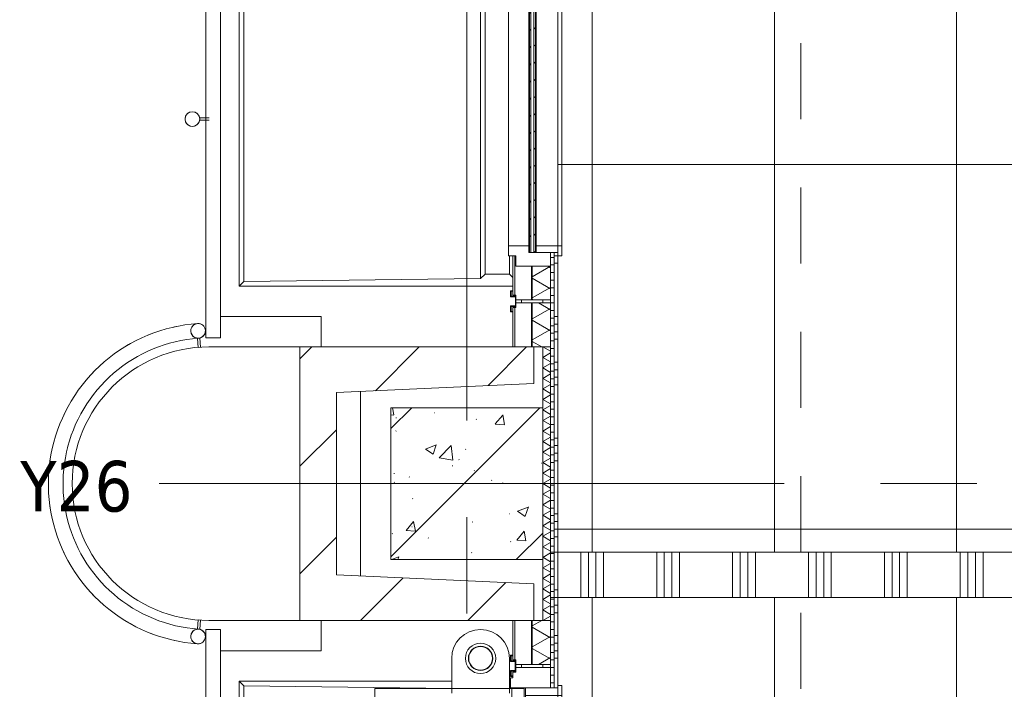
# Model space of a CAD drawing. Header units: millimetres. Extents: x 83969 to 141394, y 139608 to 176267.
# Tile 4 of 40: x 84327 to 87570, y 151423 to 153627. Entities that reach past the tile are written whole.
import ezdxf

# ---------------------------------------------------------------- set-up
doc = ezdxf.new("R2010")
doc.units = ezdxf.units.MM
doc.header["$LTSCALE"] = 50
doc.linetypes.add('B0401', pattern=[9.5, 5, -1.5, -3])
doc.linetypes.add('CENTER', pattern=[50.8, 31.75, -6.35, 6.35, -6.35])
for name, color, linetype, lineweight in [('AA$1A---_ARCEER', 1, 'Continuous', 18), ('AL$7A---_STRAMIEN', 8, 'CENTER', 9), ('AL21----_BUITENWAND', 7, 'Continuous', 9), ('AL21----_BUITENWANDAFW', 4, 'Continuous', 9), ('AL22----_BINNENWAND', 7, 'Continuous', 9), ('AL23----_VLOEREN', 2, 'Continuous', 9), ('AL28----_KOLOMKOP_BETONBAND', 2, 'B0401', 9), ('AL28----_KONSTRUKTIES', 4, 'Continuous', 9), ('AL31----_BUITENKOZIJN', 14, 'Continuous', 9), ('AL32----_BINNENKOZIJN', 3, 'Continuous', 9), ('AL34----_BALUSTRADES', 1, 'Continuous', 9), ('AL35----_PLAFONDS', 16, 'Continuous', 9), ('AL72----_INRGEBRUIKSR', 6, 'Continuous', 9)]:
    doc.layers.add(name, color=color, linetype=linetype, lineweight=lineweight)
doc.styles.add('Tahoma_3', font='tahoma.ttf', dxfattribs={"height": 166.628086})
pattern_1 = [(0, (154885.574, 120319.74), (0, 25), [])]

# ---------------------------------------------------------------- blocks, each defined once
blk = doc.blocks.new('LUMC_constructie_2018_rvt-1-bwd N-01')
at = {"layer": 'AA$1A---_ARCEER'}
h = blk.add_hatch(dxfattribs=at)
h.set_pattern_fill('FP_250', color=256, style=0, pattern_type=2)
h.set_pattern_definition([(50, (154885.57, 120319.74), (364.3679, -31.8783), [38.1, -419.1]), (355, (154885.57, 120319.74), (-70.4859, 382.1133), [30.48, -335.28]), (100.451, (154915.94, 120317.1), (293.885, 350.2334), [32.38, -356.18]), (46.184, (154885.57, 120421.34), (542.1585, -84.0858), [57.15, -628.65]), (96.636, (154930.75, 120414.33), (474.805, 494.8554), [48.57, -534.27]), (351.184, (154885.6, 120421.34), (474.81, 494.85), [45.72, -502.92]), (21, (154936.37, 120395.94), (303.2285, -204.5305), [38.1, -419.1]), (326, (154936.37, 120395.94), (123.6039, 368.376), [30.48, -335.28]), (71.451, (154961.64, 120378.9), (426.8341, 163.8427), [32.38, -356.18]), (37.5, (154885.57, 120319.74), (6.17665, 169.11015), [1.676, -329.54, 1.676, -338.684, -336.55]), (37.5, (154885.57, 120319.74), (6.17665, 169.11015), [-671.576, 1.676, -334.874]), (7.5, (154885.57, 120319.74), (133.63888, 200.3615), [1.676, -192.38, 1.676, -321.92, -128.27]), (7.5, (154885.57, 120319.74), (133.63888, 200.3615), [-517.652, 1.676, -126.594]), (327.5, (154772.29, 120319.74), (271.18182, -11.45836), [1.676, -125.324, 1.676, -394.564, -525.78]), (327.5, (154772.29, 120319.74), (271.18182, -11.45836), [-523.24, 1.676, -524.104]), (317.5, (154721.5, 120319.74), (296.2585, 50.85285), [1.676, -163.424, 1.676, -261.468, -373.38]), (317.5, (154721.5, 120319.74), (296.2585, 50.85285), [-428.244, 1.676, -371.704]), (45, (154885.57, 120319.74), (211.036, -211.036), [])])
h.paths.add_polyline_path([(85870, 151850), (86050, 151850), (86050, 152350), (85550, 152350), (85550, 151850)], flags=0)
at = {"layer": 'AL23----_VLOEREN'}
blk.add_line((85450, 152403.7), (85450, 151796.3), dxfattribs=at)
at = {"layer": 'AL28----_KOLOMKOP_BETONBAND'}
for p, q in [((86900, 151875), (86900, 154425)), ((86900, 151875), (86900, 154425)), ((85450, 152403.7), (85450, 151796.3)), ((86900, 148575), (86900, 151725)), ((86900, 148575), (86900, 151725))]:
    blk.add_line(p, q, dxfattribs=at)
at = {"layer": 'AL28----_KONSTRUKTIES'}
for p, q in [((86050, 152350), (85550, 152350)), ((85550, 152350), (85550, 151850)), ((86050, 151850), (86050, 152350)), ((85550, 151850), (86050, 151850))]:
    blk.add_line(p, q, dxfattribs=at)
blk = doc.blocks.new('21_LUMC_MOD_prefab_gevelbekleding_kolom - kolom-6407632-bwd N-01')
at = {"layer": 'AL21----_BUITENWANDAFW'}
h = blk.add_hatch(dxfattribs=at)
h.set_pattern_fill('FP_265', color=256, style=0, pattern_type=2)
h.set_pattern_definition([(135, (31780.26, 69250.57), (-176.7767, -176.7767), [])])
h.paths.add_polyline_path([(450, -145.2), (450, 385), (330, 385), (300, -265), (-300, -265), (-330, 385), (-450, 385), (-450, -385), (450, -385)], flags=0)
for p, q in [((-330, 385), (-450, 385)), ((-450, 385), (-450, -385)), ((-300, -265), (-330, 385)), ((330, 385), (300, -265)), ((450, 385), (330, 385)), ((450, -385), (450, 385)), ((300, -265), (-300, -265)), ((-450, -385), (450, -385))]:
    blk.add_line(p, q, dxfattribs=at)
blk = doc.blocks.new('23_LUMC_MOD_prefab_gevelbekleding_balkon - balkonplaat-2979898-bwd N-01')
at = {"layer": 'AL23----_VLOEREN'}
for p, q in [((-3305, 872.5), (-3295, 872.5)), ((-3305, 802.5), (-3295, 802.5)), ((-3228, 802.5), (-3226, 802.5)), ((-3226, 778.5), (-3228, 780.5)), ((-3325, 762.5), (-3250, 762.5)), ((-3250, 766), (-3250, 762.5)), ((-3250, 762.5), (-3210, 762.5)), ((-3250, 572.5), (-3325, 572.5)), ((-3226.2, 572.5), (-3250, 572.5)), ((-3250, 572.5), (-3250, -127.5)), ((-3235, -112.5), (-3226.2, 572.5)), ((-3210, 572.5), (-3226.2, 572.5)), ((-3350, 142.5), (-3450, 142.5)), ((-3350, 142.5), (-3350, -189.1)), ((-3250, -127.5), (-3235, -112.5)), ((3250, -127.5), (-3250, -127.5)), ((-3235, -112.5), (3235, -112.5))]:
    blk.add_line(p, q, dxfattribs=at)
for radius, start, end in [(95, 90, 270), (50, 0, 180), (50, 180, 0)]:
    blk.add_arc((-3325, 667.5), radius, start, end, dxfattribs=at)
blk = doc.blocks.new('23_LUMC_MOD_stalen_vluchtbrugplaat - vluchtbrugplaat-2837874-bwd N-01')
at = {"layer": 'AL23----_VLOEREN'}
for p, q in [((-450, 300), (-450, 0)), ((450, 0), (450, 300))]:
    blk.add_line(p, q, dxfattribs=at)
blk.add_arc((0, 0), 450, 180, 360, dxfattribs=at)
blk = doc.blocks.new('Railing - vluchtbrugplaat_5rails-2686795-bwd N-01')
at = {"layer": 'AL34----_BALUSTRADES'}
for p, q in [((-30, -0.6), (-30, 4)), ((-30, 4), (0, 4)), ((0, 4), (0, -4)), ((0, -4), (-29.7, -4))]:
    blk.add_line(p, q, dxfattribs=at)
for radius, start, end in [(24.1, 90, 270), (24.1, 162.7674, 180), (24.1, 127.5889, 160.6985), (24.1, 55.3367, 124.6633), (24.2, 270, 90), (24.2, 19.3015, 52.4111), (24.2, 0, 17.2326), (24.1, 180, 197.2326), (24.1, 199.3015, 231.9662), (24.2, 235.3367, 304.6633), (24.1, 307.5889, 340.6985), (24.2, 342.7674, 0)]:
    blk.add_arc((-54.2, 0), radius, start, end, dxfattribs=at)
blk = doc.blocks.new('Railing - vluchtbrugplaat_5rails-V26-bwd N-01')
at = {"layer": 'AL34----_BALUSTRADES'}
for p, q in [((-30, -4), (-30, 0.6)), ((-29.7, 4), (0, 4)), ((0, 4), (0, -4)), ((0, -4), (-30, -4))]:
    blk.add_line(p, q, dxfattribs=at)
for radius, start, end in [(24.1, 90, 270), (24.1, 162.7674, 180), (24.2, 127.5889, 160.6985), (24.2, 55.3367, 124.6633), (24.2, 270, 90), (24.2, 19.3015, 52.4111), (24.1, 0, 17.2326), (24.1, 180, 197.2326), (24.1, 199.3015, 232.4111), (24.2, 235.3367, 304.6633), (24.2, 307.5889, 340.6985), (24.2, 342.7674, 0)]:
    blk.add_arc((-54.2, 0), radius, start, end, dxfattribs=at)
blk = doc.blocks.new('Railing - Railing-5681678-bwd N-01')
at = {"layer": 'AL34----_BALUSTRADES', "flags": 128}
for points in [[(-69972.6, 32307.3), (-69993.7, 32305.4), (-70014.6, 32302.7), (-70035.4, 32299.1), (-70056.1, 32294.7), (-70076.6, 32289.5), (-70096.8, 32283.5), (-70116.8, 32276.6), (-70136.5, 32269), (-70155.9, 32260.6), (-70174.9, 32251.4), (-70193.6, 32241.4), (-70211.8, 32230.7), (-70229.6, 32219.3), (-70246.9, 32207.2), (-70263.8, 32194.5), (-70280.1, 32181), (-70295.8, 32166.9), (-70311, 32152.2), (-70325.6, 32136.9), (-70339.5, 32121), (-70352.8, 32104.6), (-70365.5, 32087.7), (-70377.4, 32070.2), (-70388.7, 32052.3), (-70399.2, 32034), (-70409, 32015.3), (-70418, 31996.2), (-70426.2, 31976.7), (-70433.7, 31956.9), (-70440.4, 31936.9), (-70446.2, 31916.6), (-70451.3, 31896.1), (-70455.5, 31875.4), (-70458.9, 31854.5), (-70461.4, 31833.5), (-70463.1, 31812.5), (-70464, 31791.3), (-70464, 31770.2), (-70463.2, 31749.1), (-70461.5, 31728), (-70459, 31707), (-70455.7, 31686.2), (-70451.5, 31665.5), (-70446.5, 31644.9), (-70440.7, 31624.6), (-70434, 31604.6), (-70426.6, 31584.8), (-70418.4, 31565.3), (-70409.4, 31546.2), (-70399.7, 31527.4), (-70389.2, 31509.1), (-70378, 31491.1), (-70366.1, 31473.7), (-70353.5, 31456.7), (-70340.2, 31440.3), (-70326.3, 31424.4), (-70311.7, 31409.1), (-70296.6, 31394.3), (-70280.9, 31380.2), (-70264.6, 31366.7), (-70247.8, 31353.9), (-70230.5, 31341.8), (-70212.7, 31330.3), (-70194.5, 31319.6), (-70175.9, 31309.6), (-70156.9, 31300.4), (-70137.5, 31291.9), (-70117.8, 31284.3), (-70097.8, 31277.4), (-70077.6, 31271.3), (-70057.1, 31266), (-70036.5, 31261.6), (-70015.6, 31258), (-69994.7, 31255.2), (-69973.6, 31253.3), (-69972.6, 31253.2)], [(-69972.6, 32307.3), (-69993.7, 32305.4), (-70014.6, 32302.7), (-70035.4, 32299.1), (-70048.8, 32296.3)], [(-69972.6, 32307.3), (-69993.7, 32305.4), (-70014.6, 32302.7), (-70035.4, 32299.1), (-70048.8, 32296.3)], [(-69972.6, 32307.3), (-69993.7, 32305.4), (-70014.6, 32302.7), (-70035.4, 32299.1), (-70048.8, 32296.3)], [(-69972.6, 32307.3), (-69993.7, 32305.4), (-70014.6, 32302.7), (-70035.4, 32299.1), (-70048.8, 32296.3)], [(-70128.6, 32272), (-70136.5, 32269), (-70155.9, 32260.6), (-70174.9, 32251.4), (-70193.6, 32241.4), (-70197.3, 32239.3)], [(-70128.6, 32272), (-70136.5, 32269), (-70155.9, 32260.6), (-70174.9, 32251.4), (-70193.6, 32241.4), (-70197.3, 32239.3)], [(-70128.6, 32272), (-70136.5, 32269), (-70155.9, 32260.6), (-70174.9, 32251.4), (-70193.6, 32241.4), (-70197.3, 32239.3)], [(-70128.6, 32272), (-70136.5, 32269), (-70155.9, 32260.6), (-70174.9, 32251.4), (-70193.6, 32241.4), (-70197.3, 32239.3)], [(-70051.9, 32295.6), (-70056.1, 32294.7), (-70076.6, 32289.5), (-70096.8, 32283.5), (-70116.8, 32276.6), (-70125.4, 32273.3)], [(-70051.9, 32295.6), (-70056.1, 32294.7), (-70076.6, 32289.5), (-70096.8, 32283.5), (-70116.8, 32276.6), (-70125.4, 32273.3)], [(-70051.9, 32295.6), (-70056.1, 32294.7), (-70076.6, 32289.5), (-70096.8, 32283.5), (-70116.8, 32276.6), (-70125.4, 32273.3)], [(-70051.9, 32295.6), (-70056.1, 32294.7), (-70076.6, 32289.5), (-70096.8, 32283.5), (-70116.8, 32276.6), (-70125.4, 32273.3)], [(-69969.6, 31301.4), (-69988.4, 31303.1), (-70007.4, 31305.6), (-70026.3, 31308.8), (-70045.1, 31312.8), (-70063.7, 31317.6), (-70082.1, 31323.1), (-70100.3, 31329.3), (-70118.2, 31336.2), (-70135.8, 31343.9), (-70153.1, 31352.2), (-70170, 31361.3), (-70186.6, 31371), (-70202.8, 31381.3), (-70218.5, 31392.3), (-70233.8, 31403.9), (-70248.6, 31416.2), (-70262.9, 31429), (-70276.7, 31442.3), (-70289.9, 31456.2), (-70302.6, 31470.6), (-70314.7, 31485.6), (-70326.2, 31501), (-70337, 31516.8), (-70347.3, 31533), (-70356.8, 31549.7), (-70365.7, 31566.7), (-70373.9, 31584.1), (-70381.4, 31601.8), (-70388.2, 31619.7), (-70394.2, 31637.9), (-70399.5, 31656.4), (-70404.1, 31675), (-70408, 31693.9), (-70411, 31712.8), (-70413.4, 31731.9), (-70414.9, 31751), (-70415.7, 31770.2), (-70415.7, 31789.4), (-70415, 31808.6), (-70413.5, 31827.7), (-70411.2, 31846.8), (-70408.1, 31865.7), (-70404.3, 31884.6), (-70399.8, 31903.2), (-70394.5, 31921.7), (-70388.5, 31939.9), (-70381.7, 31957.9), (-70374.3, 31975.6), (-70366.1, 31993), (-70357.3, 32010), (-70347.7, 32026.7), (-70337.6, 32042.9), (-70326.7, 32058.8), (-70315.3, 32074.2), (-70303.2, 32089.2), (-70290.6, 32103.6), (-70277.4, 32117.5), (-70263.6, 32130.9), (-70249.3, 32143.8), (-70234.5, 32156), (-70219.3, 32167.7), (-70203.5, 32178.7), (-70187.4, 32189.1), (-70170.8, 32198.8), (-70153.9, 32207.9), (-70136.6, 32216.3), (-70119.1, 32223.9), (-70101.2, 32230.9), (-70083, 32237.2), (-70064.6, 32242.7), (-70046, 32247.5), (-70027.3, 32251.5), (-70008.3, 32254.8), (-69989.3, 32257.3), (-69970.2, 32259.1)], [(-70199.7, 32237.9), (-70211.8, 32230.7), (-70229.6, 32219.3), (-70246.9, 32207.2), (-70263.8, 32194.5), (-70280.1, 32181), (-70295.8, 32166.9), (-70311, 32152.2), (-70321, 32141.7)], [(-70199.7, 32237.9), (-70211.8, 32230.7), (-70229.6, 32219.3), (-70246.9, 32207.2), (-70263.8, 32194.5), (-70280.1, 32181), (-70295.8, 32166.9), (-70311, 32152.2), (-70321, 32141.7)], [(-70199.7, 32237.9), (-70211.8, 32230.7), (-70229.6, 32219.3), (-70246.9, 32207.2), (-70263.8, 32194.5), (-70280.1, 32181), (-70295.8, 32166.9), (-70311, 32152.2), (-70321, 32141.7)], [(-70199.7, 32237.9), (-70211.8, 32230.7), (-70229.6, 32219.3), (-70246.9, 32207.2), (-70263.8, 32194.5), (-70280.1, 32181), (-70295.8, 32166.9), (-70311, 32152.2), (-70321, 32141.7)], [(-70322.9, 32139.7), (-70325.6, 32136.9), (-70339.5, 32121), (-70352.8, 32104.6), (-70365.5, 32087.7), (-70370.6, 32080.1)], [(-70322.9, 32139.7), (-70325.6, 32136.9), (-70339.5, 32121), (-70352.8, 32104.6), (-70365.5, 32087.7), (-70370.6, 32080.1)], [(-70322.9, 32139.7), (-70325.6, 32136.9), (-70339.5, 32121), (-70352.8, 32104.6), (-70365.5, 32087.7), (-70370.6, 32080.1)], [(-70322.9, 32139.7), (-70325.6, 32136.9), (-70339.5, 32121), (-70352.8, 32104.6), (-70365.5, 32087.7), (-70370.6, 32080.1)], [(-70372.6, 32077.3), (-70377.4, 32070.2), (-70388.7, 32052.3), (-70399.2, 32034), (-70409, 32015.3), (-70410.6, 32011.7)], [(-70372.6, 32077.3), (-70377.4, 32070.2), (-70388.7, 32052.3), (-70399.2, 32034), (-70409, 32015.3), (-70410.6, 32011.7)], [(-70372.6, 32077.3), (-70377.4, 32070.2), (-70388.7, 32052.3), (-70399.2, 32034), (-70409, 32015.3), (-70410.6, 32011.7)], [(-70372.6, 32077.3), (-70377.4, 32070.2), (-70388.7, 32052.3), (-70399.2, 32034), (-70409, 32015.3), (-70410.6, 32011.7)], [(-70412.4, 32008), (-70418, 31996.2), (-70426.2, 31976.7), (-70433.7, 31956.9), (-70440.4, 31936.9), (-70446.2, 31916.6), (-70451.3, 31896.1), (-70455.5, 31875.4), (-70457.8, 31860.9)], [(-70412.4, 32008), (-70418, 31996.2), (-70426.2, 31976.7), (-70433.7, 31956.9), (-70440.4, 31936.9), (-70446.2, 31916.6), (-70451.3, 31896.1), (-70455.5, 31875.4), (-70457.8, 31860.9)], [(-70412.4, 32008), (-70418, 31996.2), (-70426.2, 31976.7), (-70433.7, 31956.9), (-70440.4, 31936.9), (-70446.2, 31916.6), (-70451.3, 31896.1), (-70455.5, 31875.4), (-70457.8, 31860.9)], [(-70412.4, 32008), (-70418, 31996.2), (-70426.2, 31976.7), (-70433.7, 31956.9), (-70440.4, 31936.9), (-70446.2, 31916.6), (-70451.3, 31896.1), (-70455.5, 31875.4), (-70457.8, 31860.9)], [(-70458.3, 31858.1), (-70458.9, 31854.5), (-70461.4, 31833.5), (-70463.1, 31812.5), (-70464, 31791.3), (-70464, 31782.2)], [(-70458.3, 31858.1), (-70458.9, 31854.5), (-70461.4, 31833.5), (-70463.1, 31812.5), (-70464, 31791.3), (-70464, 31782.2)], [(-70458.3, 31858.1), (-70458.9, 31854.5), (-70461.4, 31833.5), (-70463.1, 31812.5), (-70464, 31791.3), (-70464, 31782.2)], [(-70458.3, 31858.1), (-70458.9, 31854.5), (-70461.4, 31833.5), (-70463.1, 31812.5), (-70464, 31791.3), (-70464, 31782.2)], [(-70464, 31778.4), (-70464, 31770.2), (-70463.2, 31749.1), (-70461.5, 31728), (-70459, 31707), (-70458.3, 31702.6)], [(-70464, 31778.4), (-70464, 31770.2), (-70463.2, 31749.1), (-70461.5, 31728), (-70459, 31707), (-70458.3, 31702.6)], [(-70464, 31778.4), (-70464, 31770.2), (-70463.2, 31749.1), (-70461.5, 31728), (-70459, 31707), (-70458.3, 31702.6)], [(-70464, 31778.4), (-70464, 31770.2), (-70463.2, 31749.1), (-70461.5, 31728), (-70459, 31707), (-70458.3, 31702.6)], [(-70457.8, 31699.4), (-70455.7, 31686.2), (-70451.5, 31665.5), (-70446.5, 31644.9), (-70440.7, 31624.6), (-70434, 31604.6), (-70426.6, 31584.8), (-70418.4, 31565.3), (-70412.3, 31552.3)], [(-70457.8, 31699.4), (-70455.7, 31686.2), (-70451.5, 31665.5), (-70446.5, 31644.9), (-70440.7, 31624.6), (-70434, 31604.6), (-70426.6, 31584.8), (-70418.4, 31565.3), (-70412.3, 31552.3)], [(-70457.8, 31699.4), (-70455.7, 31686.2), (-70451.5, 31665.5), (-70446.5, 31644.9), (-70440.7, 31624.6), (-70434, 31604.6), (-70426.6, 31584.8), (-70418.4, 31565.3), (-70412.3, 31552.3)], [(-70457.8, 31699.4), (-70455.7, 31686.2), (-70451.5, 31665.5), (-70446.5, 31644.9), (-70440.7, 31624.6), (-70434, 31604.6), (-70426.6, 31584.8), (-70418.4, 31565.3), (-70412.3, 31552.3)], [(-70410.8, 31549.2), (-70409.4, 31546.2), (-70399.7, 31527.4), (-70389.2, 31509.1), (-70378, 31491.1), (-70373, 31483.9)], [(-70410.8, 31549.2), (-70409.4, 31546.2), (-70399.7, 31527.4), (-70389.2, 31509.1), (-70378, 31491.1), (-70373, 31483.9)], [(-70410.8, 31549.2), (-70409.4, 31546.2), (-70399.7, 31527.4), (-70389.2, 31509.1), (-70378, 31491.1), (-70373, 31483.9)], [(-70410.8, 31549.2), (-70409.4, 31546.2), (-70399.7, 31527.4), (-70389.2, 31509.1), (-70378, 31491.1), (-70373, 31483.9)], [(-70370.7, 31480.4), (-70366.1, 31473.7), (-70353.5, 31456.7), (-70340.2, 31440.3), (-70326.3, 31424.4), (-70323, 31420.9)], [(-70370.7, 31480.4), (-70366.1, 31473.7), (-70353.5, 31456.7), (-70340.2, 31440.3), (-70326.3, 31424.4), (-70323, 31420.9)], [(-70370.7, 31480.4), (-70366.1, 31473.7), (-70353.5, 31456.7), (-70340.2, 31440.3), (-70326.3, 31424.4), (-70323, 31420.9)], [(-70370.7, 31480.4), (-70366.1, 31473.7), (-70353.5, 31456.7), (-70340.2, 31440.3), (-70326.3, 31424.4), (-70323, 31420.9)], [(-70320.9, 31418.7), (-70311.7, 31409.1), (-70296.6, 31394.3), (-70280.9, 31380.2), (-70264.6, 31366.7), (-70247.8, 31353.9), (-70230.5, 31341.8), (-70212.7, 31330.3), (-70199.5, 31322.6)], [(-70320.9, 31418.7), (-70311.7, 31409.1), (-70296.6, 31394.3), (-70280.9, 31380.2), (-70264.6, 31366.7), (-70247.8, 31353.9), (-70230.5, 31341.8), (-70212.7, 31330.3), (-70199.5, 31322.6)], [(-70320.9, 31418.7), (-70311.7, 31409.1), (-70296.6, 31394.3), (-70280.9, 31380.2), (-70264.6, 31366.7), (-70247.8, 31353.9), (-70230.5, 31341.8), (-70212.7, 31330.3), (-70199.5, 31322.6)], [(-70320.9, 31418.7), (-70311.7, 31409.1), (-70296.6, 31394.3), (-70280.9, 31380.2), (-70264.6, 31366.7), (-70247.8, 31353.9), (-70230.5, 31341.8), (-70212.7, 31330.3), (-70199.5, 31322.6)], [(-70197.4, 31321.3), (-70194.5, 31319.6), (-70175.9, 31309.6), (-70156.9, 31300.4), (-70137.5, 31291.9), (-70128.7, 31288.5)], [(-70197.4, 31321.3), (-70194.5, 31319.6), (-70175.9, 31309.6), (-70156.9, 31300.4), (-70137.5, 31291.9), (-70128.7, 31288.5)], [(-70197.4, 31321.3), (-70194.5, 31319.6), (-70175.9, 31309.6), (-70156.9, 31300.4), (-70137.5, 31291.9), (-70128.7, 31288.5)], [(-70197.4, 31321.3), (-70194.5, 31319.6), (-70175.9, 31309.6), (-70156.9, 31300.4), (-70137.5, 31291.9), (-70128.7, 31288.5)], [(-70125.5, 31287.3), (-70117.8, 31284.3), (-70097.8, 31277.4), (-70077.6, 31271.3), (-70057.1, 31266), (-70052.1, 31265)], [(-70125.5, 31287.3), (-70117.8, 31284.3), (-70097.8, 31277.4), (-70077.6, 31271.3), (-70057.1, 31266), (-70052.1, 31265)], [(-70125.5, 31287.3), (-70117.8, 31284.3), (-70097.8, 31277.4), (-70077.6, 31271.3), (-70057.1, 31266), (-70052.1, 31265)], [(-70125.5, 31287.3), (-70117.8, 31284.3), (-70097.8, 31277.4), (-70077.6, 31271.3), (-70057.1, 31266), (-70052.1, 31265)], [(-70048.7, 31264.2), (-70036.5, 31261.6), (-70015.6, 31258), (-69994.7, 31255.2), (-69973.6, 31253.3), (-69972.6, 31253.2)], [(-70048.7, 31264.2), (-70036.5, 31261.6), (-70015.6, 31258), (-69994.7, 31255.2), (-69973.6, 31253.3), (-69972.6, 31253.2)], [(-70048.7, 31264.2), (-70036.5, 31261.6), (-70015.6, 31258), (-69994.7, 31255.2), (-69973.6, 31253.3), (-69972.6, 31253.2)], [(-70048.7, 31264.2), (-70036.5, 31261.6), (-70015.6, 31258), (-69994.7, 31255.2), (-69973.6, 31253.3), (-69972.6, 31253.2)]]:
    blk.add_lwpolyline(points, dxfattribs=at)
for name, p, rotation in [('Railing - vluchtbrugplaat_5rails-2686795-bwd N-01', (-69967.1, 32229.2), 273.9999999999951), ('Railing - vluchtbrugplaat_5rails-V26-bwd N-01', (-69967.1, 31331.4), 85.99999999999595)]:
    blk.add_blockref(name, p, dxfattribs=dict(rotation=rotation))
blk = doc.blocks.new('23_LUMC_MOD_prefab_gevelbekleding_balkon - balkonplaat-V27-bwd N-01')
at = {"layer": 'AL23----_VLOEREN'}
for p, q in [((3295, 872.5), (3305, 872.5)), ((3295, 802.5), (3305, 802.5)), ((3150, 762.5), (3210, 762.5)), ((3210, 762.5), (3221.5, 774)), ((3210, 682.5), (3210, 762.5)), ((3250, 774), (3250, -127.5)), ((-3210, 682.5), (3210, 682.5)), ((3225, 667.5), (3210, 682.5)), ((-3210, 667.5), (3225, 667.5)), ((3235, -112.5), (3225, 667.5)), ((3350, -189.1), (3350, 142.5)), ((3350, 142.5), (3450, 142.5)), ((3250, -127.5), (-3250, -127.5)), ((-3235, -112.5), (3235, -112.5)), ((3250, -127.5), (3235, -112.5))]:
    blk.add_line(p, q, dxfattribs=at)
blk = doc.blocks.new('Railing - Railing-5681899-bwd N-01')
at = {"layer": 'AL34----_BALUSTRADES'}
for p, q in [((-69945.5, 31300.3), (-69945.5, 24450.3)), ((-69945.5, 31300.3), (-69897.2, 31300.3)), ((-69897.2, 24498.6), (-69897.2, 31300.3))]:
    blk.add_line(p, q, dxfattribs=at)
blk = doc.blocks.new('Railing - standaard_2rails-3175959-bwd N-01')
at = {"layer": 'AL34----_BALUSTRADES'}
for p, q in [((-10, 4), (-10, 85)), ((-30, -4), (-30, 4)), ((0.9, 4), (-30, 4)), ((0.9, -4), (-30, -4)), ((-10, -85), (-10, -4))]:
    blk.add_line(p, q, dxfattribs=at)
for radius, start, end in [(24.1, 90, 270), (24.1, 162.7674, 180), (24.1, 127.5889, 160.6985), (24.2, 55.3367, 124.6633), (24.2, 270, 90), (24.2, 19.3015, 52.4111), (24.2, 0, 17.2326), (24.1, 180, 197.2326), (24.1, 199.3015, 232.4111), (24.1, 235.3367, 304.6633), (24.2, 307.5889, 340.6985), (24.2, 342.7674, 0)]:
    blk.add_arc((-54.2, 0), radius, start, end, dxfattribs=at)
blk = doc.blocks.new('Railing - Railing-5681907-bwd N-01')
at = {"layer": 'AL34----_BALUSTRADES'}
for p, q in [((-69945.5, 39110.2), (-69945.5, 32260.3)), ((-69897.2, 32260.3), (-69897.2, 39061.9)), ((-69897.2, 32260.3), (-69945.5, 32260.3))]:
    blk.add_line(p, q, dxfattribs=at)
blk.add_blockref('Railing - standaard_2rails-3175959-bwd N-01', (-69935.6, 32980.3))
blk = doc.blocks.new('31_LUMC_MOD_houten buitenkozijn_houten glazenwassersdeur - fase1_452x2063mm-5670756-bwd N-01')
at = {"layer": 'AL32----_BINNENKOZIJN'}
blk.add_hatch(color=256, dxfattribs=at).paths.add_polyline_path([(265, 76.2), (267, 76.2), (267, 80.1), (283, 80.1), (283, 64.3), (317, 64.3), (317.1, 80.3), (333, 80.3), (333, 76.3), (335, 76.3), (335, 82.3), (315, 82.3), (315, 66.3), (285, 66.3), (285, 82.3), (265, 82.3)], flags=0)
for p, q in [((226, 77.3), (226, 529.3)), ((-261, 74.3), (-280, 74.3)), ((-280, 74.3), (-280, 64.3)), ((-228, 82.3), (-261, 82.3)), ((-261, 82.3), (-261, 74.3)), ((-228, -49.8), (-228, 82.3)), ((226, 77.3), (-226, 77.3)), ((-226, 77.3), (-226, 37.3)), ((226, 37.3), (226, 77.3)), ((261, 82.3), (228, 82.3)), ((228, 82.3), (228, -49.8)), ((261, 74.3), (261, 82.3)), ((280, 74.3), (261, 74.3)), ((285, 82.3), (265, 82.3)), ((265, 82.3), (265, 76.2)), ((265, 76.2), (267, 76.2)), ((267, 76.2), (267, 80.1)), ((267, 80.1), (283, 80.1)), ((280, 64.3), (280, 74.3)), ((283, 80.1), (283, 64.3)), ((285, 66.3), (285, 82.3)), ((315, 66.3), (285, 66.3)), ((335, 82.3), (315, 82.3)), ((315, 82.3), (315, 66.3)), ((317, 64.3), (317, 80.3)), ((317, 80.3), (333, 80.3)), ((333, 80.3), (333, 76.3)), ((333, 76.3), (335, 76.3)), ((335, 76.3), (335, 82.3)), ((-280, 64.3), (-295, 64.3)), ((-295, 64.3), (-295, -49.8)), ((-226, 37.3), (226, 37.3)), ((295, 64.3), (280, 64.3)), ((283, 64.3), (305, 64.3)), ((295, -49.8), (295, 64.3)), ((-203, 32.3), (-228, 32.3)), ((-228, 32.3), (-228, -49.8)), ((-203, -86.7), (-203, 32.3)), ((-203, 32.3), (203, 32.3)), ((203, 32.3), (203, -86.7)), ((228, 32.3), (203, 32.3)), ((228, -49.8), (228, 32.3)), ((-236, -74.3), (-236, -86.7)), ((-236, -86.7), (-203, -86.7)), ((-203, -86.7), (203, -86.7)), ((203, -86.7), (236, -86.7)), ((236, -86.7), (236, -74.3))]:
    blk.add_line(p, q, dxfattribs=at)
blk.add_arc((226, 77.3), 452, 90, 180, dxfattribs=at)
blk = doc.blocks.new('31_LUMC_MOD_houten buitenkozijn_vast raam_enkel - fase1_1100x1200mm-7080298-bwd N-01')
at = {"layer": 'AL31----_BUITENKOZIJN'}
for points in [[(-785, 82.25), (-785, 76.25), (-783, 76.25), (-783, 80.25), (-767, 80.25), (-767, 64.25), (-733, 64.25), (-733, 80.25), (-717, 80.25), (-717, 76.25), (-715, 76.25), (-715, 82.25), (-735, 82.25), (-735, 66.25), (-765, 66.25), (-765, 82.25)], [(715, 76.25), (717, 76.25), (717, 80.25), (733, 80.25), (733, 64.25), (767, 64.25), (767, 80.25), (783, 80.25), (783, 76.25), (785, 76.25), (785, 82.25), (765, 82.25), (765, 66.25), (735, 66.25), (735, 82.25), (715, 82.25)]]:
    blk.add_hatch(color=256, dxfattribs=at).paths.add_polyline_path(points, flags=0)
for p, q in [((-765, 82.25), (-785, 82.25)), ((-785, 82.25), (-785, 76.25)), ((-785, 76.25), (-783, 76.25)), ((-783, 76.25), (-783, 80.25)), ((-783, 80.25), (-767, 80.25)), ((-767, 80.25), (-767, 64.25)), ((-765, 66.25), (-765, 82.25)), ((-735, 66.25), (-765, 66.25)), ((-715, 82.25), (-735, 82.25)), ((-735, 82.25), (-735, 66.25)), ((-733, 64.25), (-733, 80.25)), ((-733, 80.25), (-717, 80.25)), ((-717, 80.25), (-717, 76.25)), ((-717, 76.25), (-715, 76.25)), ((-715, 76.25), (-715, 82.25)), ((-600, 89.25), (-600, 74.25)), ((-567, 89.25), (-600, 89.25)), ((-567, 22.25), (-567, 89.25)), ((-567, 89.25), (567, 89.25)), ((600, 89.25), (567, 89.25)), ((567, 89.25), (567, 22.25)), ((600, 74.25), (600, 89.25)), ((735, 82.25), (715, 82.25)), ((715, 82.25), (715, 76.25)), ((715, 76.25), (717, 76.25)), ((717, 76.25), (717, 80.25)), ((717, 80.25), (733, 80.25)), ((733, 80.25), (733, 64.25)), ((735, 66.25), (735, 82.25)), ((765, 66.25), (735, 66.25)), ((785, 82.25), (765, 82.25)), ((765, 82.25), (765, 66.25)), ((767, 64.25), (767, 80.25)), ((767, 80.25), (783, 80.25)), ((783, 80.25), (783, 76.25)), ((783, 76.25), (785, 76.25)), ((785, 76.25), (785, 82.25)), ((-755, 64.25), (-745, 64.25)), ((745, 64.25), (755, 64.25)), ((-589, 19.75), (-589, 22.25)), ((-589, 22.25), (-567, 22.25)), ((567, 22.25), (-567, 22.25)), ((567, 22.25), (589, 22.25)), ((589, 22.25), (589, 19.75)), ((-589, -49.75), (-589, -0.25)), ((-589, -2.75), (-589, -49.75)), ((-567, -2.75), (-589, -2.75)), ((-567, -86.75), (-567, -2.75)), ((-567, -2.75), (567, -2.75)), ((589, -2.75), (567, -2.75)), ((567, -2.75), (567, -86.75)), ((589, -0.25), (589, -49.75)), ((589, -49.75), (589, -2.75)), ((-600, -74.25), (-600, -86.75)), ((-600, -86.75), (-567, -86.75)), ((567, -86.75), (-567, -86.75)), ((567, -86.75), (600, -86.75)), ((600, -86.75), (600, -74.25))]:
    blk.add_line(p, q, dxfattribs=at)
blk = doc.blocks.new('30_LUMC_MOD_kozijnvulling_glas_dubbel - floatglas-7417961-bwd N-01')
at = {"layer": 'AL31----_BUITENKOZIJN'}
h = blk.add_hatch(dxfattribs=at)
h.set_pattern_fill('FP_269', color=256, style=0, pattern_type=2)
h.set_pattern_definition([(225, (-609.6, 10), (28.2843, -28.2843), [])])
h.paths.add_polyline_path([(589, 10), (-589, 10), (-589, 5), (589, 5)], flags=0)
h = blk.add_hatch(dxfattribs=at)
h.set_pattern_fill('FP_270', color=256, style=0, pattern_type=2)
h.set_pattern_definition([(225, (-609.6, -10), (28.2843, -28.2843), [])])
h.paths.add_polyline_path([(589, -5), (-589, -5), (-589, -10), (589, -10)], flags=0)
for p, q in [((-589, 10), (589, 10)), ((-589, 5), (-589, 10)), ((589, 5), (-589, 5)), ((-589, 5), (-589, -5)), ((589, 5), (-589, 5)), ((589, 5), (589, 10)), ((589, -5), (589, 5)), ((-589, -5), (589, -5)), ((-589, -5), (589, -5)), ((-589, -5), (-589, -10)), ((589, -10), (-589, -10)), ((589, -5), (589, -10))]:
    blk.add_line(p, q, dxfattribs=at)
blk = doc.blocks.new('52_LUMC_MOD_hemelwaterafvoer - d_80-5432117-bwd N-01')
at = {"layer": 'AL72----_INRGEBRUIKSR'}
for radius, start, end in [(40, 0, 180), (39, 0, 180), (40, 180, 0), (39, 180, 0)]:
    blk.add_arc((0, 0), radius, start, end, dxfattribs=at)
blk = doc.blocks.new('LUMC_schil_2018_rvt-1-bwd N-01')
at = {"layer": 'AA$1A---_ARCEER'}
h = blk.add_hatch(dxfattribs=at)
h.set_pattern_fill('FP_257', color=256, angle=-120, style=0, pattern_type=2)
h.set_pattern_definition([(330, (85951.5, 156000), (60.0078, 34.6365), []), (30, (85951.5, 155930.7), (0.0078, 69.2865), [])])
h.paths.add_polyline_path([(86015.5, 152550), (86075.5, 152550), (86075.5, 152695), (86015.5, 152695), (86015.5, 152616.3)], flags=0)
h.paths.add_polyline_path([(86075.5, 152705), (86075.5, 152816), (86015.5, 152816), (86015.5, 152705), (86060.1, 152705)], flags=0)
h.paths.add_polyline_path([(86075.5, 154084), (86075.5, 154195), (86015.5, 154195), (86015.5, 154084), (86060.1, 154084)], flags=0)
h.paths.add_polyline_path([(86015.5, 154205), (86075.5, 154205), (86075.5, 154795), (86015.5, 154795), (86015.5, 154265.2)], flags=0)
h.paths.add_polyline_path([(86060.1, 154805), (86075.5, 154805), (86075.5, 154916), (86015.5, 154916), (86015.5, 154805)], flags=0)
h.paths.add_polyline_path([(86015.5, 156184), (86075.5, 156184), (86075.5, 156295), (86015.5, 156295), (86015.5, 156188.8)], flags=0)
h.paths.add_polyline_path([(86060.1, 156305), (86075.5, 156305), (86075.5, 156416), (86015.5, 156416), (86015.5, 156305)], flags=0)
h.paths.add_polyline_path([(86015.5, 157684), (86075.5, 157684), (86075.5, 157795), (86015.5, 157795), (86015.5, 157700.3)], flags=0)
h.paths.add_polyline_path([(86075.5, 157805), (86075.5, 157916), (86015.5, 157916), (86015.5, 157805), (86060.1, 157805)], flags=0)
h.paths.add_polyline_path([(86015.5, 158284), (86075.5, 158284), (86075.5, 158395), (86015.5, 158395), (86015.5, 158387.3)], flags=0)
h.paths.add_polyline_path([(86015.5, 158405), (86075.5, 158405), (86075.5, 159295), (86015.5, 159295), (86015.5, 158524.7)], flags=0)
h.paths.add_polyline_path([(86015.5, 159305), (86075.5, 159305), (86075.5, 159450), (86015.5, 159450), (86015.5, 159349.1)], flags=0)
h = blk.add_hatch(dxfattribs=at)
h.set_pattern_fill('FP_249', color=256, style=0, pattern_type=2)
h.set_pattern_definition(pattern_1)
h.paths.add_polyline_path([(86075.5, 152550), (86087.5, 152550), (86087.5, 152861), (86075.5, 152861), (86075.5, 152695)], flags=0)
h.paths.add_polyline_path([(86075.5, 154039), (86087.5, 154039), (86087.5, 154961), (86075.5, 154961), (86075.5, 154084)], flags=0)
h.paths.add_polyline_path([(86075.5, 156139), (86087.5, 156139), (86087.5, 156461), (86075.5, 156461), (86075.5, 156184)], flags=0)
h.paths.add_polyline_path([(86075.5, 157639), (86087.5, 157639), (86087.5, 157961), (86075.5, 157961), (86075.5, 157684)], flags=0)
h.paths.add_polyline_path([(86087.5, 158239), (86087.5, 159450), (86075.5, 159450), (86075.5, 158239)], flags=0)
h = blk.add_hatch(dxfattribs=at)
h.set_pattern_fill('FP_256', color=256, angle=-90, style=0, pattern_type=2)
h.set_pattern_definition([(0, (85951.5, 155900), (0, 250), []), (0, (85951.5, 155875), (0, 250), []), (0, (85951.5, 155850), (0, 250), []), (0, (85951.5, 155825), (0, 250), [])])
h.paths.add_polyline_path([(86087.5, 152550), (86100, 152550), (86100, 152861), (86087.5, 152861), (86087.5, 152753.7)], flags=0)
h.paths.add_polyline_path([(86100, 154039), (86100, 154961), (86087.5, 154961), (86087.5, 154039)], flags=0)
h.paths.add_polyline_path([(86087.5, 156139), (86100, 156139), (86100, 156461), (86087.5, 156461), (86087.5, 156326.2)], flags=0)
h.paths.add_polyline_path([(86100, 157639), (86100, 157961), (86087.5, 157961), (86087.5, 157639)], flags=0)
h.paths.add_polyline_path([(86087.5, 158239), (86100, 158239), (86100, 159450), (86087.5, 159450), (86087.5, 158249.9)], flags=0)
h = blk.add_hatch(dxfattribs=at)
h.set_pattern_fill('FP_259', color=256, angle=-120, style=0, pattern_type=2)
h.set_pattern_definition([(330, (86050, 152100), (29.9822, 17.3308), []), (30, (86050, 152065.35), (-0.0178, 34.6308), [])])
h.paths.add_polyline_path([(86060.1, 151650), (86075.5, 151650), (86075.5, 152550), (86050, 152550), (86050, 151650)], flags=0)
h = blk.add_hatch(dxfattribs=at)
h.set_pattern_fill('FP_249', color=256, style=0, pattern_type=2)
h.set_pattern_definition(pattern_1)
h.paths.add_polyline_path([(86087.5, 151650), (86087.5, 152550), (86075.5, 152550), (86075.5, 151650)], flags=0)
h = blk.add_hatch(dxfattribs=at)
h.set_pattern_fill('FP_258', color=256, angle=-90, style=0, pattern_type=2)
h.set_pattern_definition([(0, (86050, 152000), (0, 250), []), (0, (86050, 151975), (0, 250), []), (0, (86050, 151950), (0, 250), []), (0, (86050, 151925), (0, 250), [])])
h.paths.add_polyline_path([(86087.5, 151650), (86100, 151650), (86100, 152550), (86087.5, 152550), (86087.5, 151654.5)], flags=0)
h = blk.add_hatch(dxfattribs=at)
h.set_pattern_fill('FP_261', color=256, angle=-120, style=0, pattern_type=2)
h.set_pattern_definition([(330, (85951.5, 148200), (60.0078, 34.6365), []), (30, (85951.5, 148130.7), (0.0078, 69.2865), [])])
h.paths.add_polyline_path([(86020, 144750), (86075.5, 144750), (86075.5, 144895), (86015.5, 144895), (86015.5, 144750)], flags=0)
h.paths.add_polyline_path([(86075.5, 144905), (86075.5, 145495), (86015.5, 145495), (86015.5, 144905), (86060.1, 144905)], flags=0)
h.paths.add_polyline_path([(86015.5, 145505), (86075.5, 145505), (86075.5, 145616), (86015.5, 145616), (86015.5, 145608.7)], flags=0)
h.paths.add_polyline_path([(86015.5, 146884), (86075.5, 146884), (86075.5, 146995), (86015.5, 146995), (86015.5, 146982.7)], flags=0)
h.paths.add_polyline_path([(86015.5, 147005), (86075.5, 147005), (86075.5, 147116), (86015.5, 147116)], flags=0)
h.paths.add_polyline_path([(86075.5, 148384), (86075.5, 148495), (86015.5, 148495), (86015.5, 148384), (86060.1, 148384)], flags=0)
h.paths.add_polyline_path([(86015.5, 148505), (86075.5, 148505), (86075.5, 148616), (86015.5, 148616)], flags=0)
h.paths.add_polyline_path([(86015.5, 149284), (86075.5, 149284), (86075.5, 149395), (86015.5, 149395), (86015.5, 149318.6)], flags=0)
h.paths.add_polyline_path([(86015.5, 149405), (86075.5, 149405), (86075.5, 149516), (86015.5, 149516), (86015.5, 149456)], flags=0)
h.paths.add_polyline_path([(86075.5, 150784), (86075.5, 150895), (86015.5, 150895), (86015.5, 150784)], flags=0)
h.paths.add_polyline_path([(86075.5, 151505), (86075.5, 151650), (86015.5, 151650), (86015.5, 151505), (86060.1, 151505)], flags=0)
h = blk.add_hatch(dxfattribs=at)
h.set_pattern_fill('FP_249', color=256, style=0, pattern_type=2)
h.set_pattern_definition(pattern_1)
h.paths.add_polyline_path([(86087.5, 144750), (86087.5, 145661), (86075.5, 145661), (86075.5, 144750)], flags=0)
h.paths.add_polyline_path([(86075.5, 146839), (86087.5, 146839), (86087.5, 147161), (86075.5, 147161), (86075.5, 146884)], flags=0)
h.paths.add_polyline_path([(86087.5, 148339), (86087.5, 148661), (86075.5, 148661), (86075.5, 148339)], flags=0)
h.paths.add_polyline_path([(86075.5, 149239), (86087.5, 149239), (86087.5, 149561), (86075.5, 149561), (86075.5, 149284)], flags=0)
h.paths.add_polyline_path([(86087.5, 150739), (86087.5, 150972), (86075.5, 150972), (86075.5, 150739)], flags=0)
h.paths.add_polyline_path([(86087.5, 151428), (86087.5, 151650), (86075.5, 151650), (86075.5, 151428)], flags=0)
h = blk.add_hatch(dxfattribs=at)
h.set_pattern_fill('FP_260', color=256, angle=-90, style=0, pattern_type=2)
h.set_pattern_definition([(0, (85951.5, 148100), (0, 250), []), (0, (85951.5, 148075), (0, 250), []), (0, (85951.5, 148050), (0, 250), []), (0, (85951.5, 148025), (0, 250), [])])
h.paths.add_polyline_path([(86100, 144750), (86100, 145661), (86087.5, 145661), (86087.5, 144750)], flags=0)
h.paths.add_polyline_path([(86087.5, 146839), (86100, 146839), (86100, 147161), (86087.5, 147161), (86087.5, 146982.7)], flags=0)
h.paths.add_polyline_path([(86087.5, 148339), (86100, 148339), (86100, 148661), (86087.5, 148661), (86087.5, 148356.8)], flags=0)
h.paths.add_polyline_path([(86100, 149239), (86100, 149561), (86087.5, 149561), (86087.5, 149239)], flags=0)
h.paths.add_polyline_path([(86087.5, 150739), (86100, 150739), (86100, 150972), (86087.5, 150972), (86087.5, 150830.1)], flags=0)
h.paths.add_polyline_path([(86100, 151428), (86100, 151650), (86087.5, 151650), (86087.5, 151428)], flags=0)
at = {"layer": 'AL21----_BUITENWAND'}
for p, q in [((85951.5, 152850), (85951.5, 152720)), ((85961.5, 152850), (85951.5, 152850)), ((85957.5, 152720), (85957.5, 152850)), ((85961.5, 152816), (85961.5, 152850)), ((86100, 152861), (86075.5, 152861)), ((86075.5, 152861), (86075.5, 152816)), ((86087.5, 152550), (86087.5, 152861)), ((86100, 152550), (86100, 152861)), ((86075.5, 152816), (85961.5, 152816)), ((86012.5, 152705), (86012.5, 152816)), ((86015.5, 152705), (86015.5, 152816)), ((86075.5, 152705), (86075.5, 152816)), ((85951.5, 152720), (85961.5, 152720)), ((85961.5, 152720), (85961.5, 152705)), ((85961.5, 152680), (85951.5, 152680)), ((85951.5, 152680), (85951.5, 152550)), ((85957.5, 152550), (85957.5, 152680)), ((85961.5, 152705), (86075.5, 152705)), ((86075.5, 152695), (85961.5, 152695)), ((85961.5, 152695), (85961.5, 152680)), ((86012.5, 152550), (86012.5, 152695)), ((86015.5, 152550), (86015.5, 152695)), ((86075.5, 152705), (86075.5, 152695)), ((86075.5, 152550), (86075.5, 152695)), ((86020, 152550), (86050, 152550)), ((86050, 152550), (86075.5, 152550)), ((86050, 152550), (86050, 151650)), ((86075.5, 152550), (86050, 152550)), ((86075.5, 152550), (86075.5, 151650)), ((86087.5, 152550), (86087.5, 151650)), ((86100, 151650), (86100, 152550)), ((85951.5, 151650), (85951.5, 151520)), ((85957.5, 151520), (85957.5, 151650)), ((86012.5, 151505), (86012.5, 151650)), ((86015.5, 151505), (86015.5, 151650)), ((86050, 151650), (86020, 151650)), ((86050, 151650), (86075.5, 151650)), ((86075.5, 151650), (86050, 151650)), ((86075.5, 151505), (86075.5, 151650)), ((86087.5, 151428), (86087.5, 151650)), ((86100, 151428), (86100, 151650)), ((85951.5, 151520), (85961.5, 151520)), ((85961.5, 151520), (85961.5, 151505)), ((85961.5, 151505), (86075.5, 151505)), ((86075.5, 151505), (86075.5, 151428)), ((86075.5, 151428), (86100, 151428))]:
    blk.add_line(p, q, dxfattribs=at)
for name, p in [('Railing - Railing-5681907-bwd N-01', (154885.6, 120319.7)), ('Railing - Railing-5681678-bwd N-01', (154885.6, 120319.7)), ('Railing - Railing-5681899-bwd N-01', (154885.6, 120319.7)), ('52_LUMC_MOD_hemelwaterafvoer - d_80-5432117-bwd N-01', (85845, 151525))]:
    blk.add_blockref(name, p)
for name, p, rotation in [('23_LUMC_MOD_prefab_gevelbekleding_balkon - balkonplaat-V27-bwd N-01', (85177.5, 156000), 269.9999999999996), ('31_LUMC_MOD_houten buitenkozijn_vast raam_enkel - fase1_1100x1200mm-7080298-bwd N-01', (86025.8, 153450), 90), ('30_LUMC_MOD_kozijnvulling_glas_dubbel - floatglas-7417961-bwd N-01', (86016, 153450), 270.0000000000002), ('23_LUMC_MOD_stalen_vluchtbrugplaat - vluchtbrugplaat-2837874-bwd N-01', (84950, 152100), 269.9999999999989), ('21_LUMC_MOD_prefab_gevelbekleding_kolom - kolom-6407632-bwd N-01', (85635, 152100), 270.0000000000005), ('23_LUMC_MOD_prefab_gevelbekleding_balkon - balkonplaat-2979898-bwd N-01', (85177.5, 148200), 269.9999999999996), ('31_LUMC_MOD_houten buitenkozijn_houten glazenwassersdeur - fase1_452x2063mm-5670756-bwd N-01', (86025.8, 151200), 90)]:
    blk.add_blockref(name, p, dxfattribs=dict(rotation=rotation))

msp = doc.modelspace()

# ---------------------------------------------------------------- hatches: boundary and pattern name
at = {"layer": 'AA$1A---_ARCEER'}
h = msp.add_hatch(dxfattribs=at)
h.set_pattern_fill('FP_107', color=256, angle=-90, style=0, pattern_type=2)
h.set_pattern_definition([(270, (88500, 151875), (250, 2e-14), []), (270, (88475, 151875), (250, 2e-14), []), (270, (88450, 151875), (250, 2e-14), []), (270, (88425, 151875), (250, 2e-14), [])])
h.paths.add_polyline_path([(90052.2, 151725), (91125, 151725), (91125, 151875), (86075, 151875), (86075, 151725), (87010.6, 151725)], flags=0)
at = {"layer": 'AL35----_PLAFONDS'}
h = msp.add_hatch(dxfattribs=at)
h.set_pattern_fill('FP_3', color=256, style=0, pattern_type=2)
h.set_pattern_definition([(180, (88612.5, 153150), (1e-13, 1200), []), (90, (88612.5, 153150), (600, -4e-14), [])])
h.paths.add_polyline_path([(86100, 151875), (91125, 151875), (91125, 154425), (86100, 154425), (86100, 151929.3)], flags=0)
h = msp.add_hatch(dxfattribs=at)
h.set_pattern_fill('FP_4', color=256, style=0, pattern_type=2)
h.set_pattern_definition([(180, (88612.5, 150150), (1e-13, 1200), []), (90, (88612.5, 150150), (600, -4e-14), [])])
h.paths.add_polyline_path([(86100, 148575), (91125, 148575), (91125, 151725), (86100, 151725), (86100, 148631.6)], flags=0)

# ---------------------------------------------------------------- linework, layer by layer
at = {"layer": 'AL$7A---_STRAMIEN'}
for p, q in [((85800, 139607.7), (85800, 175432.8)), ((84757.3, 152100), (85257.3, 152100)), ((85257.3, 152100), (133414.5, 152100))]:
    msp.add_line(p, q, dxfattribs=at)
at = {"layer": 'AL22----_BINNENWAND'}
for p, q in [((91125, 151875), (86075, 151875)), ((86075, 151875), (86075, 151725)), ((86075, 151725), (91125, 151725))]:
    msp.add_line(p, q, dxfattribs=at)
at = {"layer": 'AL35----_PLAFONDS'}
for p, q in [((86100, 151875), (86100, 154425)), ((86100, 148575), (86100, 151725))]:
    msp.add_line(p, q, dxfattribs=at)

# ---------------------------------------------------------------- block references
msp.add_blockref('LUMC_constructie_2018_rvt-1-bwd N-01', (0, 0))

# ---------------------------------------------------------------- texts
at = {"layer": 'AL$7A---_STRAMIEN', "insert": (84513.8, 152175), "char_height": 166.63, "width": 459.877, "attachment_point": 2, "line_spacing_factor": 1.000232, "style": 'Tahoma_3', "bg_fill": 3, "box_fill_scale": 1.25, "bg_fill_color": 0, "bg_fill_transparency": 0}
msp.add_mtext('Y26', dxfattribs=at)

# ---------------------------------------------------------------- next in the draw order: block references
msp.add_blockref('LUMC_schil_2018_rvt-1-bwd N-01', (0, 0))

doc.saveas('drawing.dxf')
